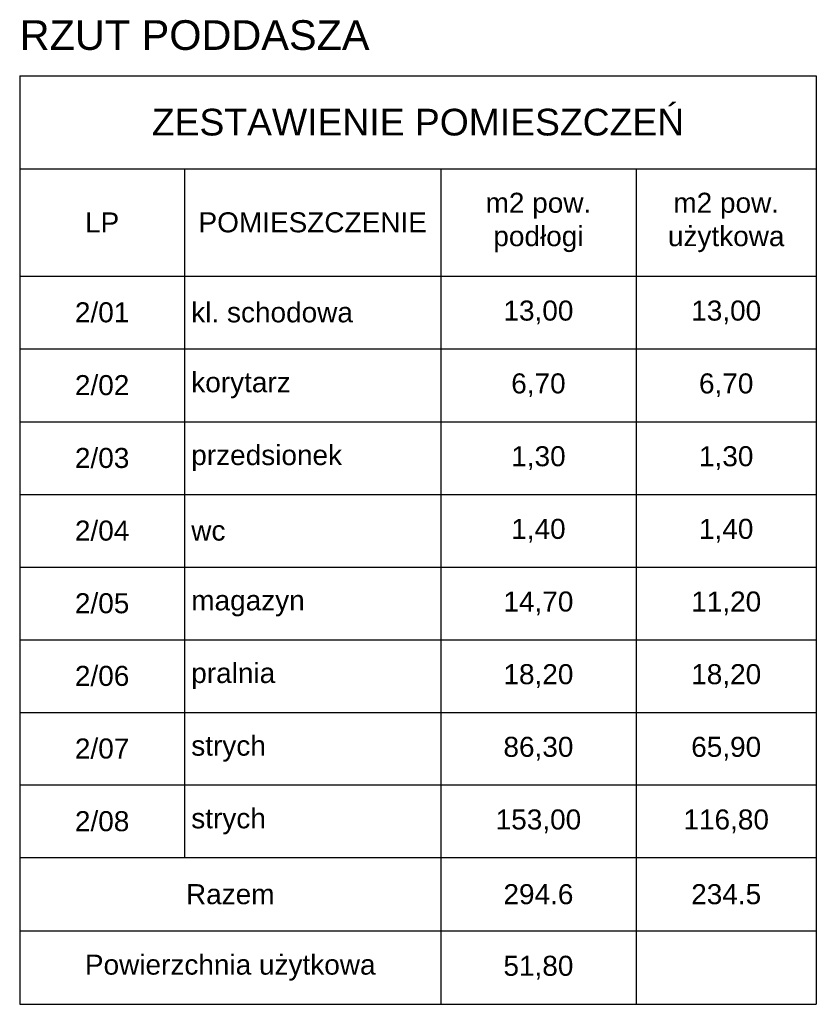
# Model space of a CAD drawing. Header units: millimetres. Extents: x 2709036 to 2756280, y 168165 to 192362.
# Tile 151 of 192: x 2727163 to 2727768, y 186354 to 187100. Entities that reach past the tile are written whole.
import ezdxf

# ---------------------------------------------------------------- set-up
doc = ezdxf.new("R2010")
doc.units = ezdxf.units.MM
doc.header["$MEASUREMENT"] = 0
doc.layers.add('6 - OPISY', color=7, linetype='Continuous')
doc.styles.get("Standard").update_dxf_attribs({"font": 'arial.ttf'})

# ---------------------------------------------------------------- blocks, each defined once
blk = doc.blocks.new('*T1422')
at = {"color": 0, "linetype": 'ByBlock', "lineweight": -2, "transparency": 16777216}
for p, q in [((0, 0), (604.36, 0)), ((0, 0), (0, -704.08)), ((604.36, 0), (604.36, -704.08)), ((0, -70.52), (604.36, -70.52)), ((125.11, -70.52), (125.11, -592.86)), ((319.47, -70.52), (319.47, -704.08)), ((467.61, -70.52), (467.61, -704.08)), ((0, -151.89), (604.36, -151.89)), ((0, -206.98), (604.36, -206.98)), ((0, -262.32), (604.36, -262.32)), ((0, -317.41), (604.36, -317.41)), ((0, -372.5), (604.36, -372.5)), ((0, -427.59), (604.36, -427.59)), ((0, -482.68), (604.36, -482.68)), ((0, -537.77), (604.36, -537.77)), ((0, -592.86), (604.36, -592.86)), ((0, -648.47), (604.36, -648.47)), ((0, -704.08), (604.36, -704.08))]:
    blk.add_line(p, q, dxfattribs=at)
at = {"color": 0, "transparency": 16777216}
for s, insert, char_height, width, attachment_point in [('ZESTAWIENIE POMIESZCZEŃ', (302.18, -35.26), 20.25, 594.2344, 5), ('m2 pow. podłogi', (393.54, -111.21), 15.1875, 138.0185, 5), ('m2 pow. użytkowa', (535.99, -111.21), 15.1875, 126.6228, 5), ('LP', (62.55, -111.21), 15.188, 114.9816, 5), ('POMIESZCZENIE', (222.29, -111.21), 15.1875, 184.2365, 5), ('2/01', (62.55, -179.44), 15.188, 114.9816, 5), ('kl. schodowa', (130.17, -179.44), 15.1875, 184.2365, 4), ('13,00', (393.54, -179.44), 15.188, 138.0185, 5), ('13,00', (535.99, -179.44), 15.188, 126.6228, 5), ('2/02', (62.55, -234.65), 15.188, 114.9816, 5), ('korytarz', (130.17, -234.65), 15.188, 184.2365, 4), ('6,70', (393.54, -234.65), 15.188, 138.0185, 5), ('6,70', (535.99, -234.65), 15.188, 126.6228, 5), ('2/03', (62.55, -289.87), 15.188, 114.9816, 5), ('przedsionek', (130.17, -289.87), 15.1875, 184.2365, 4), ('1,30', (393.54, -289.87), 15.188, 138.0185, 5), ('1,30', (535.99, -289.87), 15.188, 126.6228, 5), ('2/04', (62.55, -344.96), 15.188, 114.9816, 5), ('1,40', (393.54, -344.96), 15.188, 138.0185, 5), ('1,40', (535.99, -344.96), 15.188, 126.6228, 5), ('wc', (130.17, -344.96), 15.188, 184.2365, 4), ('2/05', (62.55, -400.05), 15.188, 114.9816, 5), ('magazyn', (130.17, -400.05), 15.188, 184.2365, 4), ('14,70', (393.54, -400.05), 15.188, 138.0185, 5), ('11,20', (535.99, -400.05), 15.188, 126.6228, 5), ('2/06', (62.55, -455.14), 15.188, 114.9816, 5), ('pralnia', (130.17, -455.14), 15.188, 184.2365, 4), ('18,20', (393.54, -455.14), 15.188, 138.0185, 5), ('18,20', (535.99, -455.14), 15.188, 126.6228, 5), ('2/07', (62.55, -510.23), 15.188, 114.9816, 5), ('strych', (130.17, -510.23), 15.188, 184.2365, 4), ('86,30', (393.54, -510.23), 15.188, 138.0185, 5), ('65,90', (535.99, -510.23), 15.188, 126.6228, 5), ('2/08', (62.55, -565.32), 15.188, 114.9816, 5), ('strych', (130.17, -565.32), 15.188, 184.2365, 4), ('153,00', (393.54, -565.32), 15.188, 138.0185, 5), ('116,80', (535.99, -565.32), 15.188, 126.6228, 5), ('Razem', (159.73, -620.66), 15.188, 309.3431, 5), ('294.6', (393.54, -620.66), 15.188, 138.0185, 5), ('234.5', (535.99, -620.66), 15.188, 126.6228, 5), ('Powierzchnia użytkowa', (159.73, -676.27), 15.1875, 309.3431, 5), ('51,80', (393.54, -676.27), 15.188, 138.0185, 5)]:
    blk.add_mtext(s, dxfattribs=dict(at, insert=insert, char_height=char_height, width=width, attachment_point=attachment_point))

msp = doc.modelspace()

# ---------------------------------------------------------------- block references
msp.add_blockref('*T1422', (2727163.17, 187057.91))

# ---------------------------------------------------------------- texts
at = {"layer": '6 - OPISY', "color": 252, "insert": (2727163.17, 187100.07), "char_height": 22.5, "width": 608.2097, "attachment_point": 1}
msp.add_mtext('RZUT PODDASZA', dxfattribs=at)

doc.saveas('drawing.dxf')
